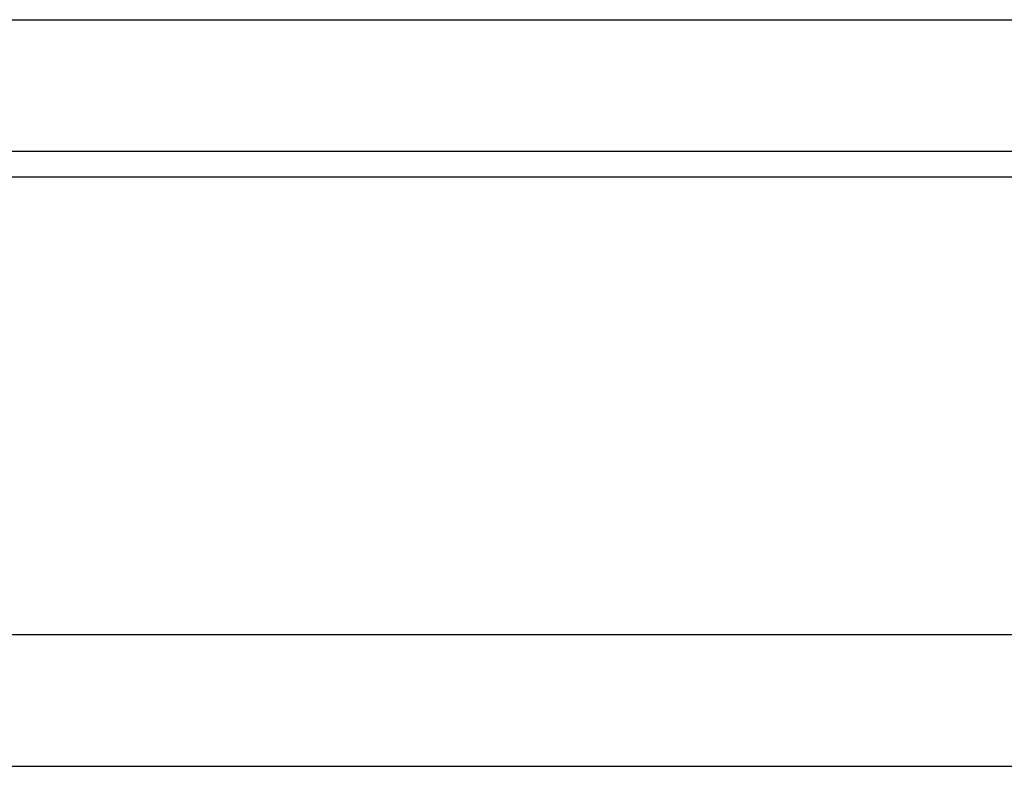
# Model space of a CAD drawing. Header units: millimetres. Extents: x 450 to 829, y 342 to 460.
# Tile 23 of 53: x 690.51 to 701.73, y 362.05 to 370.55. Entities that reach past the tile are written whole.
import ezdxf

# ---------------------------------------------------------------- set-up
doc = ezdxf.new("R2010")
doc.units = ezdxf.units.MM
doc.layers.add('OUT', color=3, linetype='CONTINUOUS')

msp = doc.modelspace()

# ---------------------------------------------------------------- linework, layer by layer
at = {"layer": 'OUT', "color": 0, "ltscale": 0.2}
for p, q in [((671.877, 370.547), (741.177, 370.547)), ((741.177, 369.047), (671.877, 369.047)), ((626.241, 368.757), (829.027, 368.757)), ((627.45, 363.547), (829.027, 363.547)), ((584.027, 362.047), (829.027, 362.047))]:
    msp.add_line(p, q, dxfattribs=at)

doc.saveas('drawing.dxf')
